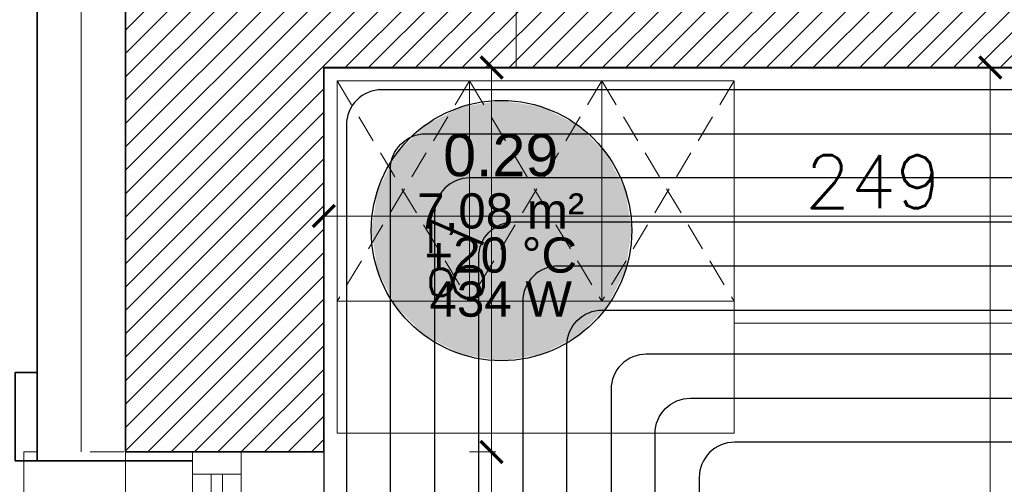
# Model space of a CAD drawing. Header units: millimetres. Extents: x -740 to 33545, y -26688 to 22494.
# Tile 112 of 256: x 8863 to 9086, y 11229 to 11334. Entities that reach past the tile are written whole.
import ezdxf
from ezdxf.enums import TextEntityAlignment as Align
from ezdxf.lldxf.tags import DXFTag

# ---------------------------------------------------------------- set-up
doc = ezdxf.new("R2010")
doc.units = ezdxf.units.MM
doc.header["$MEASUREMENT"] = 0
doc.linetypes.add('DASHED2', pattern=[9.525, 6.35, -3.175])
doc.layers.get('Defpoints').update_dxf_attribs({"color": 252})
for name, color, linetype, lineweight in [('A_istniejące ściany', 252, 'Continuous', 35), ('A_izolacja', 252, 'Continuous', 9), ('A_l.przerywana', 252, 'ICAD_ISO03W100', 9), ('A_okna wymieniane', 252, 'Continuous', 15), ('A_wyposażenie', 252, 'Continuous', 9), ('l.widokowa', 252, 'Continuous', 15), ('l.wypełnien', 252, 'Continuous', 5), ('linia opisowa', 252, 'Continuous', 9), ('wymiarowanie', 252, 'Continuous', 9)]:
    doc.layers.add(name, color=color, linetype=linetype, lineweight=lineweight)
for name, color, linetype, lineweight, true_color in [('IS_Room (Automatic)', 7, 'Continuous', 25, 0x000000), ('IS_Strefa podłóg', 7, 'Continuous', 25, 0x008000), ('IS_Wężownica OChP', 7, 'Continuous', 25, 0x800080)]:
    doc.layers.add(name, color=color, linetype=linetype, lineweight=lineweight, true_color=true_color)
doc.styles.add('Arial_____', font='arial.ttf')
doc.styles.add('styl2', font='simplex.shx')
doc.linetypes.add('BATTING', pattern='A,0.00254,-2.54,[134,ltypeshp.shx,S=2.54,R=0,X=-2.54,Y=0],-5.08,[134,ltypeshp.shx,S=2.54,R=180,X=2.54,Y=0],-2.54', length=10.16254)
tags = doc.linetypes.add('ICAD_ISO03W100', pattern=[30, 12, -18]).pattern_tags.tags
tags[6:7] = [DXFTag(74, 4), DXFTag(75, 0), DXFTag(340, '0'), DXFTag(46, 1.0), DXFTag(50, 0.0), DXFTag(44, 0.0), DXFTag(45, 0.0)]
tags[4:5] = [DXFTag(74, 4), DXFTag(75, 0), DXFTag(340, '0'), DXFTag(46, 1.0), DXFTag(50, 0.0), DXFTag(44, 0.0), DXFTag(45, 0.0)]
doc.dimstyles.new('Skala 1-50', dxfattribs={"dimtxt": 12, "dimasz": 5, "dimexe": 1, "dimexo": 1, "dimgap": 1.5, "dimtad": 1, "dimdec": 1, "dimrnd": 0.5, "dimtxsty": 'styl2', "dimblk": 'ARCHTICK', "dimcen": 5, "dimadec": 0, "dimazin": 0, "dimtfac": 1, "dimtdec": 1, "dimtmove": 1, "dimatfit": 3, "dimldrblk": 'ARCHTICK', "dimfxl": 0, "dimlwd": -1, "dimlwe": -1, "dimarcsym": 0})

# ---------------------------------------------------------------- blocks, each defined once
blk = doc.blocks.new('_ArchTick')
at = {"color": 0, "linetype": 'ByBlock', "const_width": 0.15}
blk.add_lwpolyline([(-0.5, -0.5), (0.5, 0.5)], dxfattribs=at)
blk = doc.blocks.new('*D1298')
at = {"layer": 'Defpoints', "color": 0}
for p in [(8932.19, 11323.52), (9181.19, 11298.54), (8932.19, 11289.82)]:
    blk.add_point(p, dxfattribs=at)
at = {"layer": 'wymiarowanie', "color": 0}
for p, q in [((8932.19, 11294.82), (8932.19, 11288.82)), ((9181.19, 11294.82), (9181.19, 11288.82)), ((9181.19, 11289.82), (8932.19, 11289.82))]:
    blk.add_line(p, q, dxfattribs=at)
at = {"layer": 'wymiarowanie', "color": 0, "xscale": 5, "yscale": 5, "zscale": 5, "rotation": 180}
blk.add_blockref('_ArchTick', (8932.19, 11289.82), dxfattribs=at)
at = {"layer": 'wymiarowanie', "color": 0, "xscale": 5, "yscale": 5, "zscale": 5}
blk.add_blockref('_ArchTick', (9181.19, 11289.82), dxfattribs=at)
at = {"layer": 'wymiarowanie', "color": 0, "insert": (9056.69, 11297.62), "char_height": 12, "attachment_point": 5, "style": 'styl2'}
blk.add_mtext('249', dxfattribs=at)
blk = doc.blocks.new('*D1301')
at = {"layer": 'Defpoints', "color": 0}
for p in [(9112.54, 11323.52), (9083.25, 11066.32), (9111.54, 11066.32)]:
    blk.add_point(p, dxfattribs=at)
at = {"layer": 'wymiarowanie', "color": 0}
for p, q in [((9088.25, 11323.52), (9082.25, 11323.52)), ((9083.25, 11323.52), (9083.25, 11226.77)), ((9083.25, 11066.32), (9083.25, 11196.95)), ((9088.25, 11066.32), (9082.25, 11066.32))]:
    blk.add_line(p, q, dxfattribs=at)
at = {"layer": 'wymiarowanie', "color": 0, "xscale": 5, "yscale": 5, "zscale": 5}
for p, rotation in [((9083.25, 11323.52), 90), ((9083.25, 11066.32), 270)]:
    blk.add_blockref('_ArchTick', p, dxfattribs=dict(at, rotation=rotation))
at = {"layer": 'wymiarowanie', "color": 0, "insert": (9075.45, 11211.86), "char_height": 12, "attachment_point": 5, "rotation": 90, "style": 'styl2'}
blk.add_mtext('257', dxfattribs=at)
blk = doc.blocks.new('*D2066')
at = {"layer": 'Defpoints', "color": 0}
for p in [(8618.8, 11254.3), (8867.19, 11254.3), (8877.19, 11234.3)]:
    blk.add_point(p, dxfattribs=at)
at = {"layer": 'wymiarowanie', "color": 0}
for p, q in [((8618.8, 11254.3), (8618.8, 11285.08)), ((8623.8, 11254.3), (8617.8, 11254.3)), ((8618.8, 11234.3), (8618.8, 11254.3)), ((8623.8, 11234.3), (8617.8, 11234.3))]:
    blk.add_line(p, q, dxfattribs=at)
at = {"layer": 'wymiarowanie', "color": 0, "xscale": 5, "yscale": 5, "zscale": 5}
for p, rotation in [((8618.8, 11254.3), 90), ((8618.8, 11234.3), 270)]:
    blk.add_blockref('_ArchTick', p, dxfattribs=dict(at, rotation=rotation))
at = {"layer": 'wymiarowanie', "color": 0, "insert": (8611, 11274.84), "char_height": 12, "attachment_point": 5, "rotation": 90, "style": 'styl2'}
blk.add_mtext('20', dxfattribs=at)
blk = doc.blocks.new('*D2068')
at = {"layer": 'Defpoints', "color": 0}
for p in [(8618.8, 11234.3), (8872.63, 11234.3), (8873.23, 11092.05)]:
    blk.add_point(p, dxfattribs=at)
at = {"layer": 'wymiarowanie', "color": 0}
for p, q in [((8623.8, 11234.3), (8617.8, 11234.3)), ((8618.8, 11092.05), (8618.8, 11234.3)), ((8623.8, 11092.05), (8617.8, 11092.05))]:
    blk.add_line(p, q, dxfattribs=at)
at = {"layer": 'wymiarowanie', "color": 0, "xscale": 5, "yscale": 5, "zscale": 5}
for p, rotation in [((8618.8, 11234.3), 90), ((8618.8, 11092.05), 270)]:
    blk.add_blockref('_ArchTick', p, dxfattribs=dict(at, rotation=rotation))
at = {"layer": 'wymiarowanie', "color": 0, "insert": (8611.15, 11163.17), "char_height": 12, "attachment_point": 5, "rotation": 90, "style": 'styl2'}
blk.add_mtext('142', dxfattribs=at)
blk = doc.blocks.new('*D2069')
at = {"layer": 'Defpoints', "color": 0}
for p in [(8618.8, 11368.7), (8887.19, 11368.7), (8867.19, 11254.3)]:
    blk.add_point(p, dxfattribs=at)
at = {"layer": 'wymiarowanie', "color": 0}
for p, q in [((8623.8, 11368.7), (8617.8, 11368.7)), ((8618.8, 11368.7), (8618.8, 11342.32)), ((8618.8, 11254.3), (8618.8, 11300.81)), ((8623.8, 11254.3), (8617.8, 11254.3))]:
    blk.add_line(p, q, dxfattribs=at)
at = {"layer": 'wymiarowanie', "color": 0, "xscale": 5, "yscale": 5, "zscale": 5}
for p, rotation in [((8618.8, 11368.7), 90), ((8618.8, 11254.3), 270)]:
    blk.add_blockref('_ArchTick', p, dxfattribs=dict(at, rotation=rotation))
at = {"layer": 'wymiarowanie', "color": 0, "insert": (8610.46, 11321.57), "char_height": 12, "attachment_point": 5, "rotation": 90, "style": 'styl2'}
blk.add_mtext('114,5', dxfattribs=at)
blk = doc.blocks.new('*D2696')
at = {"layer": 'Defpoints', "color": 0}
for p in [(8932.19, 11323.52), (8932.19, 11236.3), (8970.2, 11236.3)]:
    blk.add_point(p, dxfattribs=at)
at = {"layer": 'wymiarowanie', "color": 0}
for p, q in [((8965.2, 11323.52), (8971.2, 11323.52)), ((8970.2, 11323.52), (8970.2, 11236.3)), ((8965.2, 11236.3), (8971.2, 11236.3))]:
    blk.add_line(p, q, dxfattribs=at)
at = {"layer": 'wymiarowanie', "color": 0, "xscale": 5, "yscale": 5, "zscale": 5}
for p, rotation in [((8970.2, 11323.52), 90), ((8970.2, 11236.3), 270)]:
    blk.add_blockref('_ArchTick', p, dxfattribs=dict(at, rotation=rotation))
at = {"layer": 'wymiarowanie', "color": 0, "insert": (8962.4, 11279.91), "char_height": 12, "attachment_point": 5, "rotation": 90, "style": 'styl2'}
blk.add_mtext('87', dxfattribs=at)
blk = doc.blocks.new('*D2697')
at = {"layer": 'Defpoints', "color": 0}
for p in [(8932.19, 11236.3), (8932.19, 11090.05), (8970.2, 11090.05)]:
    blk.add_point(p, dxfattribs=at)
at = {"layer": 'wymiarowanie', "color": 0}
for p, q in [((8965.2, 11236.3), (8971.2, 11236.3)), ((8970.2, 11236.3), (8970.2, 11199.21)), ((8970.2, 11090.05), (8970.2, 11171.56)), ((8965.2, 11090.05), (8971.2, 11090.05))]:
    blk.add_line(p, q, dxfattribs=at)
at = {"layer": 'wymiarowanie', "color": 0, "xscale": 5, "yscale": 5, "zscale": 5}
for p, rotation in [((8970.2, 11236.3), 90), ((8970.2, 11090.05), 270)]:
    blk.add_blockref('_ArchTick', p, dxfattribs=dict(at, rotation=rotation))
at = {"layer": 'wymiarowanie', "color": 0, "insert": (8962.4, 11185.38), "char_height": 12, "attachment_point": 5, "rotation": 90, "style": 'styl2'}
blk.add_mtext('146', dxfattribs=at)

msp = doc.modelspace()

# ---------------------------------------------------------------- hatches: boundary and pattern name
at = {"layer": 'IS_Room (Automatic)', "lineweight": 50, "true_color": 0xffffff, "transparency": 33554687}
msp.add_hatch(color=7, dxfattribs=at).paths.add_polyline_path([(9001.97, 11286.52), (9000.52, 11295.64), (8996.33, 11303.87), (8989.8, 11310.4), (8981.57, 11314.59), (8972.45, 11316.04), (8963.33, 11314.59), (8955.1, 11310.4), (8948.57, 11303.87), (8944.37, 11295.64), (8942.93, 11286.52), (8944.37, 11277.4), (8948.57, 11269.17), (8955.1, 11262.64), (8963.33, 11258.45), (8972.45, 11257), (8981.57, 11258.45), (8989.8, 11262.64), (8996.33, 11269.17), (9000.52, 11277.4)])
at = {"layer": 'l.wypełnien'}
h = msp.add_hatch(dxfattribs=at)
h.set_pattern_fill('ANSI31', color=256, scale=30, style=0)
edge = h.paths.add_edge_path()
edge.add_line((8932.19, 10920.7), (8932.19, 10978.67))
edge.add_line((8932.19, 10978.67), (8932.19, 11023.17))
edge.add_line((8932.19, 11023.17), (8932.19, 11086.55))
edge.add_line((8932.19, 11086.55), (8932.19, 11090.05))
edge.add_line((8932.19, 11090.05), (8887.19, 11090.05))
edge.add_line((8887.19, 11090.05), (8887.19, 10920.7))
edge.add_line((8887.19, 10920.7), (8932.19, 10920.7))
h.paths.add_polyline_path([(9644.52, 11095.63), (9645.19, 11095.63), (9645.19, 11322.32), (9879.19, 11322.32), (9879.19, 11234.32), (9924.19, 11234.32), (9924.19, 11368.7), (9592.09, 11368.7), (9506.19, 11368.7), (9506.19, 11323.52), (9604.19, 11323.52), (9604.19, 11095.63)])
h.paths.add_polyline_path([(8887.19, 10686.04), (8932.19, 10686.04), (8932.19, 10794.52), (9246.19, 10794.52), (9246.19, 10833.52), (9259.19, 10833.52), (9259.19, 10907.02), (9235.19, 10907.02), (9235.19, 10833.52), (8932.19, 10833.52), (8932.19, 10920.7), (8887.19, 10920.7)])
h.paths.add_polyline_path([(8975.77, 11323.52), (9235.19, 11323.52), (9259.19, 11323.52), (9360.94, 11323.52), (9360.94, 11368.7), (8975.77, 11368.7)])
h.paths.add_polyline_path([(8887.19, 11368.7), (8887.19, 11236.3), (8907.93, 11236.3), (8932.19, 11236.3), (8932.19, 11323.52), (8975.77, 11323.52), (8975.77, 11368.7)])
h.paths.add_polyline_path([(9604.19, 11095.63), (9644.52, 11095.63), (9644.52, 11090.06), (9645.19, 11090.06), (9645.19, 11005.43), (9612.19, 11005.43), (9612.19, 11018.43), (9604.19, 11018.43)])
h.paths.add_polyline_path([(9924.19, 11095.63), (9924.19, 11158.89), (9879.19, 11158.89), (9879.19, 11095.63)])
h.paths.add_polyline_path([(9246.19, 10833.52), (9246.19, 10794.52), (9266.19, 10794.52), (9266.19, 10833.52)])
h.paths.add_polyline_path([(9879.19, 11078.49), (9924.19, 11078.59), (9924.19, 11095.63), (9879.19, 11095.63)])
h.paths.add_polyline_path([(9259.19, 10907.02), (9259.19, 10927.02), (9250.18, 10927.02), (9235.19, 10927.02), (9235.19, 10907.02)])
h.paths.add_polyline_path([(9235.19, 11072.32), (9235.19, 11052.32), (9259.19, 11052.32), (9259.19, 11072.32)])
h.paths.add_polyline_path([(9235.19, 11029.02), (9250.18, 11029.02), (9259.19, 11029.02), (9259.19, 11035.15), (9259.19, 11049.02), (9235.19, 11049.02)])
h.paths.add_polyline_path([(9235.19, 11323.52), (9235.19, 11303.52), (9259.19, 11303.52), (9259.19, 11323.52)])
h.paths.add_polyline_path([(9235.19, 11186.92), (9259.19, 11186.92), (9259.19, 11186.92), (9259.19, 11191.52), (9259.19, 11199.52), (9259.19, 11199.52), (9235.19, 11199.52), (9235.19, 11191.52)])
h.paths.add_polyline_path([(9235.19, 11174.32), (9247.19, 11174.32), (9259.19, 11174.32), (9259.19, 11174.32), (9259.19, 11186.92), (9259.19, 11186.92), (9235.19, 11186.92), (9235.19, 11174.32)])
h.paths.add_polyline_path([(9259.19, 11049.02), (9259.19, 11051.92), (9259.19, 11052.32), (9235.19, 11052.32), (9235.19, 11049.02), (9259.19, 11049.02)])

# ---------------------------------------------------------------- linework, layer by layer
at = {"layer": 'A_istniejące ściany'}
for points in [[(8887.19, 11368.7), (8887.19, 11236.3)], [(8932.19, 11323.52), (9235.19, 11323.52)], [(8932.19, 11323.52), (8932.19, 11236.3)], [(8887.19, 11236.3), (8907.93, 11236.3), (8932.19, 11236.3)], [(8913.43, 11236.3), (8932.19, 11236.3)]]:
    msp.add_lwpolyline(points, dxfattribs=at)
at = {"layer": 'A_izolacja', "lineweight": 35}
msp.add_line((8902.43, 11234.3), (8867.19, 11234.3), dxfattribs=at)
for points in [[(9510.08, 11388.7), (8867.19, 11388.7), (8867.19, 11234.3)], [(8867.19, 11254.3), (8865.19, 11254.3), (8862.19, 11254.3), (8862.19, 11234.3), (8867.19, 11234.3)]]:
    msp.add_lwpolyline(points, dxfattribs=at)
at = {"layer": 'A_izolacja', "linetype": 'BATTING', "ltscale": 0.1}
msp.add_lwpolyline([(9924.19, 11378.7), (8877.19, 11378.7), (8877.19, 11236.3)], dxfattribs=at)
at = {"layer": 'A_izolacja'}
msp.add_lwpolyline([(8879.2, 11236.3), (8886.82, 11236.3)], dxfattribs=at)
at = {"layer": 'A_l.przerywana', "lineweight": 13, "ltscale": 0.3}
for points in [[(8887.19, 11086.55), (8887.19, 11239.8)], [(8932.19, 11239.8), (8932.19, 11086.55)]]:
    msp.add_lwpolyline(points, dxfattribs=at)
at = {"layer": 'A_okna wymieniane', "linetype": 'Continuous', "lineweight": 15}
for points in [[(8902.43, 11236.3), (8902.43, 11231.22)], [(8913.43, 11231.22), (8913.43, 11236.3)], [(8902.43, 11231.22), (8913.43, 11231.22)], [(8906.66, 11231.22), (8906.66, 11166.14)], [(8909.2, 11231.22), (8906.66, 11231.22)], [(8909.2, 11166.14), (8909.2, 11231.22)]]:
    msp.add_lwpolyline(points, dxfattribs=at)
at = {"layer": 'A_okna wymieniane'}
msp.add_lwpolyline([(8913.43, 11236.3), (8907.93, 11236.3), (8902.43, 11236.3)], dxfattribs=at)
at = {"layer": 'A_okna wymieniane', "linetype": 'Continuous', "lineweight": 13}
for points in [[(8902.43, 11166.14), (8902.43, 11234.72)], [(8913.43, 11234.72), (8913.43, 11166.14)]]:
    msp.add_lwpolyline(points, dxfattribs=at)
at = {"layer": 'A_wyposażenie'}
for p, q in [((8935.19, 11320.52), (9025.19, 11320.52)), ((8935.19, 11320.52), (8935.19, 11240.52)), ((8965.19, 11320.52), (8965.19, 11270.52)), ((8995.19, 11320.52), (8995.19, 11270.52)), ((9025.19, 11320.52), (9025.19, 11240.52)), ((8935.19, 11270.52), (9025.19, 11270.52)), ((9181.19, 11265.52), (9025.19, 11265.52)), ((8935.19, 11240.52), (9025.19, 11240.52))]:
    msp.add_line(p, q, dxfattribs=at)
at = {"layer": 'A_wyposażenie', "linetype": 'DASHED2'}
for p, q in [((8965.19, 11320.52), (8935.19, 11270.52)), ((8935.19, 11320.52), (8965.19, 11270.52)), ((8995.19, 11320.52), (8965.19, 11270.52)), ((8965.19, 11320.52), (8995.19, 11270.52)), ((9025.19, 11320.52), (8995.19, 11270.52)), ((8995.19, 11320.52), (9025.19, 11270.52))]:
    msp.add_line(p, q, dxfattribs=at)
at = {"layer": 'IS_Room (Automatic)'}
msp.add_circle((8972.45, 11286.52), 29.52, dxfattribs=at)
at = {"layer": 'IS_Strefa podłóg', "extrusion": (0, 0, -1)}
msp.add_lwpolyline([(-8932.28, 11066.35), (-8932.28, 11323.48), (-9181.27, 11323.48), (-9181.29, 11191.51), (-9235.27, 11191.51), (-9235.28, 11066.35)], close=True, dxfattribs=at)
at = {"layer": 'IS_Wężownica OChP', "color": 52, "true_color": 0xc8c800, "transparency": 33554687, "extrusion": (0, 0, -1)}
for points in [[(-9168.27, 11318.48), (-8945.28, 11318.48, -0.414217), (-8937.28, 11310.48), (-8937.28, 11079.35, -0.414218), (-8945.28, 11071.35), (-9028.85, 11071.35, -0.41421), (-9036.85, 11079.35), (-9036.85, 11083.35, 0.41421), (-9044.85, 11091.35), (-9202.28, 11091.35, -0.414256)], [(-9192.28, 11101.35), (-9034.85, 11101.35, -0.41421), (-9026.85, 11093.35), (-9026.85, 11089.35, 0.41421), (-9018.85, 11081.35), (-8955.28, 11081.35, 0.414217), (-8947.28, 11089.35), (-8947.28, 11300.48, 0.414218), (-8955.28, 11308.48), (-9158.28, 11308.48, 0.414171)], [(-9148.28, 11298.48), (-8965.28, 11298.48, -0.414217), (-8957.28, 11290.48), (-8957.28, 11099.35, -0.414217), (-8965.28, 11091.35), (-9008.86, 11091.35, -0.41421), (-9016.85, 11099.35), (-9016.85, 11103.35, 0.41421), (-9024.85, 11111.35), (-9182.28, 11111.35, -0.414336)], [(-9118.3, 11121.35), (-9014.85, 11121.35, -0.41421), (-9006.85, 11113.35), (-9006.85, 11109.35, 0.414211), (-8998.86, 11101.35), (-8975.28, 11101.35, 0.414216), (-8967.28, 11109.35), (-8967.28, 11280.48, 0.414217), (-8975.28, 11288.48), (-9138.28, 11288.48, 0.414171)], [(-9128.28, 11278.48), (-8985.28, 11278.48, -0.414217), (-8977.28, 11270.48), (-8977.28, 11119.35, -0.414217), (-8985.28, 11111.35), (-8988.86, 11111.35, -0.41421), (-8996.86, 11119.35), (-8996.86, 11123.35, 0.41421), (-9004.85, 11131.35), (-9108.3, 11131.35, -0.414249)], [(-9098.3, 11141.35), (-8995.28, 11141.35, 0.414218), (-8987.28, 11149.35), (-8987.28, 11260.48, 0.414216), (-8995.28, 11268.48), (-9118.28, 11268.48, 0.414172)], [(-9108.28, 11258.48), (-9005.28, 11258.48, -0.414216), (-8997.28, 11250.48), (-8997.28, 11159.35, -0.414218), (-9005.28, 11151.35), (-9088.29, 11151.35, -0.414248)], [(-9007.28, 11169.35), (-9007.28, 11240.48, 0.414216), (-9015.28, 11248.48), (-9098.28, 11248.48, 0.414172)], [(-9088.28, 11238.48), (-9025.28, 11238.48, -0.414216), (-9017.28, 11230.48), (-9017.28, 11179.35, -0.414218)]]:
    msp.add_lwpolyline(points, format="xyb", dxfattribs=at)
at = {"layer": 'l.widokowa'}
msp.add_lwpolyline([(8867.19, 11236.3), (8864.19, 11236.3), (8864.19, 11090.05), (8867.19, 11090.05)], dxfattribs=at)
at = {"layer": 'linia opisowa'}
msp.add_lwpolyline([(8975.77, 11463.44), (8975.77, 11323.52)], dxfattribs=at)

# ---------------------------------------------------------------- texts
at = {"layer": 'IS_Room (Automatic)', "style": 'Arial_____'}
msp.add_text('0.29', height=9.6, dxfattribs=at).set_placement((8972.28, 11295.98), align=Align.BOTTOM_CENTER)
for s, p in [('7,08 m²', (8972.28, 11290.98)), ('+20 °C', (8972.28, 11280.98)), ('434 W', (8972.28, 11270.98))]:
    msp.add_text(s, height=8, dxfattribs=at).set_placement(p, align=Align.MIDDLE_CENTER)

# ---------------------------------------------------------------- dimensions: what is measured, and where the dimension line sits
at = {"layer": 'wymiarowanie'}
for base, p1, p2, picture, middle in [((8618.8, 11368.7), (8867.19, 11254.3), (8887.19, 11368.7), '*D2069', (8618.8, 11321.57)), ((9083.25, 11066.32), (9112.54, 11323.52), (9111.54, 11066.32), '*D1301', (9083.25, 11211.86)), ((8618.8, 11254.3), (8877.19, 11234.3), (8867.19, 11254.3), '*D2066', (8618.8, 11274.84)), ((8970.199, 11090.0496), (8932.1855, 11236.2962), (8932.1855, 11090.0496), '*D2697', (8970.199, 11185.3812))]:
    dim = msp.add_linear_dim(base=base, p1=p1, p2=p2, angle=90, dimstyle='Skala 1-50', dxfattribs=at)
    dim.commit()
    dim.dimension.update_dxf_attribs({"geometry": picture, "text_midpoint": middle, "dimtype": 160})
for base, p1, p2, picture, middle in [((8970.2, 11236.3), (8932.19, 11323.52), (8932.19, 11236.3), '*D2696', (8962.4, 11279.91)), ((8618.8028, 11234.2962), (8873.2284, 11092.0496), (8872.6313, 11234.2962), '*D2068', (8611.1528, 11163.1729))]:
    dim = msp.add_linear_dim(base=base, p1=p1, p2=p2, angle=90, dimstyle='Skala 1-50', dxfattribs=at)
    dim.commit()
    dim.dimension.update_dxf_attribs({"geometry": picture, "text_midpoint": middle})
dim = msp.add_linear_dim(base=(8932.19, 11289.82), p1=(9181.19, 11298.54), p2=(8932.19, 11323.52), dimstyle='Skala 1-50', dxfattribs=at)
dim.commit()
dim.dimension.update_dxf_attribs({"geometry": '*D1298', "text_midpoint": (9056.69, 11297.62)})

doc.saveas('drawing.dxf')
